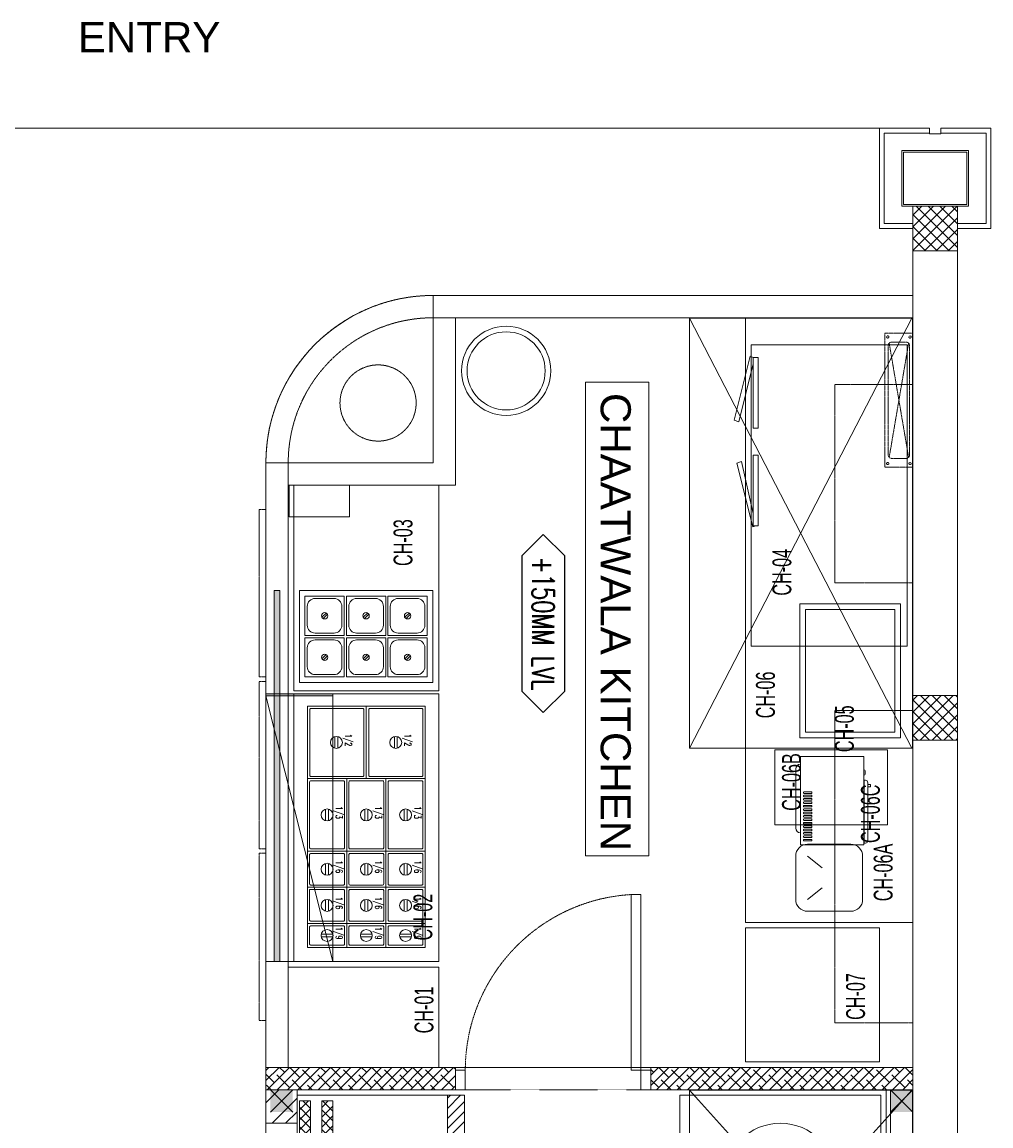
# Model space of a CAD drawing. Header units: millimetres. Extents: x -4747 to 55193, y -3459 to 48388.
# Tile 26 of 35: x 13357 to 17700, y 9358 to 14305. Entities that reach past the tile are written whole.
import ezdxf
from ezdxf.enums import TextEntityAlignment as Align

# ---------------------------------------------------------------- set-up
doc = ezdxf.new("R2010")
doc.units = ezdxf.units.MM
doc.header["$MEASUREMENT"] = 0
for name, pattern in [('FP XREF (2)$0$$0$HIDDEN', [0.375, 0.25, -0.125]), ('FP XREF (2)$0$( Hidden )', [0.375, 0.25, -0.125]), ('FP XREF (2)$0$DASHED2', [0.375, 0.25, -0.125]), ('FP XREF (2)$0$HIDDEN', [0.375, 0.25, -0.125]), ('FP XREF (2)$0$HIDDEN2', [0.1875, 0.125, -0.0625])]:
    doc.linetypes.add(name, pattern=pattern)
doc.layers.get('0').update_dxf_attribs({"lineweight": 5})
for name, color, linetype, lineweight, true_color in [('FP XREF (2)$0$a- flr dim 02', 9, 'Continuous', 30, 0x808080), ('FP XREF (2)$0$A-100MM (2)', 9, 'Continuous', 5, 0x808080), ('FP XREF (2)$0$A-120MM PANEL', 9, 'Continuous', 0, 0x808080), ('FP XREF (2)$0$A-BULKHEAD', 9, 'Continuous', 5, 0x808080), ('FP XREF (2)$0$A-clmn', 9, 'Continuous', 0, 0x808080), ('FP XREF (2)$0$A-CLMN P', 9, 'Continuous', 30, 0x808080), ('FP XREF (2)$0$A-GA DIM', 9, 'Continuous', 5, 0x808080), ('FP XREF (2)$0$A-JOINERY', 9, 'Continuous', 30, 0x808080), ('FP XREF (2)$0$door', 9, 'Continuous', 9, 0x808080), ('FP XREF (2)$0$EQ', 9, 'Continuous', 25, 0x808080), ('FP XREF (2)$0$EQUIP.', 9, 'Continuous', 0, 0x808080), ('FP XREF (2)$0$Equipment-N', 9, 'Continuous', 0, 0x808080), ('FP XREF (2)$0$FLR LINE', 9, 'Continuous', 0, 0x808080), ('FP XREF (2)$0$HATCH', 9, 'Continuous', 0, 0x808080), ('FP XREF (2)$0$ND_26_HATCH', 9, 'Continuous', 13, 0x808080), ('M-MEP-ELCT-TRUNKING', 7, 'Continuous', 20, 0x960000)]:
    doc.layers.add(name, color=color, linetype=linetype, lineweight=lineweight, true_color=true_color)
for name, color, linetype, true_color in [('FP XREF (2)$0$A-140MM', 9, 'Continuous', 0x808080), ('FP XREF (2)$0$A-COLOUMN', 9, 'Continuous', 0x808080), ('FP XREF (2)$0$A-COUNTER', 9, 'Continuous', 0x808080), ('FP XREF (2)$0$A-Digital Display', 9, 'Continuous', 0x808080), ('FP XREF (2)$0$A-EQUIP', 9, 'Continuous', 0x808080), ('FP XREF (2)$0$Equipment', 9, 'Continuous', 0x808080), ('FP XREF (2)$0$Equipment Name', 9, 'Continuous', 0x808080), ('FP XREF (2)$0$Exhaut Hoods', 9, 'Continuous', 0x808080), ('FP XREF (2)$0$T-TagsWndw', 9, 'Continuous', 0x808080), ('FP XREF (2)$0$Z-AT_Text', 9, 'Continuous', 0x808080)]:
    doc.layers.add(name, color=color, linetype=linetype, true_color=true_color)
doc.styles.add('FP XREF (2)$0$MtXpl_Arial_Narrow', font='arialn.ttf')
doc.styles.add('FP XREF (2)$0$RS', font='arialn.ttf', dxfattribs={"width": 0.7})
doc.styles.add('FP XREF (2)$0$SSP_Note', font='romans.shx', dxfattribs={"width": 0.8})
doc.styles.add('FP XREF (2)$0$SSP_Title', font='arial.ttf')

# ---------------------------------------------------------------- blocks, each defined once
blk = doc.blocks.new('FP XREF (2)$0$SSP_Tag_Wndw')
at = {"layer": 'FP XREF (2)$0$T-TagsWndw'}
for p, q in [((-5.5, 1.75), (-7.25, 0)), ((5.5, 1.75), (-5.5, 1.75)), ((7.25, 0), (5.5, 1.75)), ((-7.25, 0), (-5.5, -1.75)), ((5.5, -1.75), (7.25, 0)), ((-5.5, -1.75), (5.5, -1.75))]:
    blk.add_line(p, q, dxfattribs=at)
at = {"layer": 'FP XREF (2)$0$T-TagsWndw', "style": 'FP XREF (2)$0$SSP_Note', "width": 0.8}
blk.add_attdef('WndwNo', text='', height=1.8, dxfattribs=at).set_placement((0, 0), align=Align.MIDDLE_CENTER)
blk = doc.blocks.new('FP XREF (2)$0$A$C4b7a3b6c')
at = {"layer": 'FP XREF (2)$0$Equipment', "color": 0, "lineweight": -2}
for p, q in [((81.2, 100.5), (100.5, 81.2)), ((75.5, 94.8), (94.8, 75.5))]:
    blk.add_line(p, q, dxfattribs=at)
blk.add_lwpolyline([(0, 0), (176, 0), (176, 176), (0, 176)], close=True, dxfattribs=at)
blk.add_lwpolyline([(45.6, 10.4), (130.4, 10.4, 0.414214), (165.6, 45.6), (165.6, 130.4, 0.414214), (130.4, 165.6), (45.6, 165.6, 0.414214), (10.4, 130.4), (10.4, 45.6, 0.414214)], format="xyb", close=True, dxfattribs=at)
blk.add_circle((88, 88), 14.2, dxfattribs=at)
blk = doc.blocks.new('FP XREF (2)')
at = {"lineweight": 0, "true_color": 0x808080}
h = blk.add_hatch(color=8, dxfattribs=at)
h.dxf.hatch_style = 1
h.paths.add_polyline_path([(14470, 9520), (14570, 9520), (14570, 9420), (14470, 9420)])
h.paths.add_polyline_path([(17250, 9520), (17350, 9520), (17350, 9420), (17250, 9420)])
h.paths.add_polyline_path([(14470, 7708), (14570, 7708), (14570, 7608), (14470, 7608)])
h.paths.add_polyline_path([(14470, 5890), (14570, 5890), (14570, 5790), (14470, 5790)])
h.paths.add_polyline_path([(14470, 4080), (14570, 4080), (14570, 3980), (14470, 3980)])
h.paths.add_polyline_path([(15202, 2270), (15302, 2270), (15302, 2170), (15202, 2170)])
h.paths.add_polyline_path([(17250, 2270), (17350, 2270), (17350, 2170), (17250, 2170)])
h.paths.add_polyline_path([(17250, 4080), (17350, 4080), (17350, 3980), (17250, 3980)])
h.paths.add_polyline_path([(17250, 5890), (17350, 5890), (17350, 5790), (17250, 5790)])
h.paths.add_polyline_path([(17250, 7708), (17350, 7708), (17350, 7608), (17250, 7608)])
at = {"layer": 'FP XREF (2)$0$A-EQUIP', "lineweight": 0, "true_color": 0x808080}
h = blk.add_hatch(color=8, dxfattribs=at)
h.dxf.hatch_style = 1
h.paths.add_polyline_path([(14450, 11285.2), (14450, 11295.2), (14750, 11295.2), (14750, 11285.2)])
at = {"layer": 'FP XREF (2)$0$HATCH', "lineweight": 0, "true_color": 0x808080}
h = blk.add_hatch(color=8, dxfattribs=at)
h.dxf.hatch_style = 1
h.paths.add_polyline_path([(14512.5, 10094.8), (14512.5, 11757.2), (14487.5, 11757.2), (14487.5, 10094.8)])
at = {"layer": 'FP XREF (2)$0$a- flr dim 02', "color": 8, "lineweight": 0, "true_color": 0x808080}
for p, q in [((17350, 9620), (16175.1, 9620)), ((16175.1, 9620), (16175.1, 9520)), ((16175.1, 9520), (17350, 9520))]:
    blk.add_line(p, q, dxfattribs=at)
at = {"layer": 'FP XREF (2)$0$A-100MM (2)', "color": 8, "linetype": 'Continuous', "lineweight": 0, "true_color": 0x808080, "transparency": 33554687}
for p, q in [((14450, 9606.9), (14463.1, 9620)), ((14450, 9561), (14509, 9620)), ((14455, 9520), (14555, 9620)), ((14501, 9520), (14601, 9620)), ((14533.2, 9598.2), (14511.4, 9620)), ((14546.9, 9520), (14646.9, 9620)), ((14602.2, 9575.2), (14557.4, 9620)), ((14592.9, 9520), (14692.9, 9620)), ((14671.1, 9552.3), (14613.6, 9609.7)), ((14638.8, 9520), (14738.8, 9620)), ((14684.8, 9520), (14784.8, 9620)), ((14717.1, 9598.2), (14695.3, 9620)), ((14730.8, 9520), (14830.8, 9620)), ((14786, 9575.2), (14741.2, 9620)), ((14776.7, 9520), (14876.7, 9620)), ((14854.9, 9552.3), (14797.5, 9609.7)), ((14822.7, 9520), (14922.7, 9620)), ((14868.7, 9520), (14968.7, 9620)), ((14900.9, 9598.2), (14879.1, 9620)), ((14914.6, 9520), (15014.6, 9620)), ((14969.9, 9575.2), (14925.1, 9620)), ((14960.6, 9520), (15060.6, 9620)), ((15038.8, 9552.3), (14981.3, 9609.7)), ((15006.5, 9520), (15106.5, 9620)), ((15052.5, 9520), (15152.5, 9620)), ((15084.8, 9598.2), (15063, 9620)), ((15098.5, 9520), (15198.5, 9620)), ((15153.7, 9575.2), (15108.9, 9620)), ((15144.4, 9520), (15244.4, 9620)), ((15222.6, 9552.3), (15165.2, 9609.7)), ((15190.4, 9520), (15290.4, 9620)), ((15268.6, 9598.2), (15246.8, 9620)), ((15300, 9612.8), (15292.8, 9620)), ((16175.1, 9585.4), (16209.6, 9620)), ((16175.1, 9539.5), (16255.6, 9620)), ((16187.8, 9598.2), (16175.1, 9611)), ((16201.5, 9520), (16301.5, 9620)), ((16256.8, 9575.2), (16212, 9620)), ((16247.5, 9520), (16347.5, 9620)), ((16325.7, 9552.3), (16268.3, 9609.7)), ((16293.5, 9520), (16393.5, 9620)), ((16339.4, 9520), (16439.4, 9620)), ((16371.7, 9598.2), (16349.9, 9620)), ((16385.4, 9520), (16485.4, 9620)), ((16440.6, 9575.2), (16395.9, 9620)), ((16431.4, 9520), (16531.4, 9620)), ((16509.6, 9552.3), (16452.1, 9609.7)), ((16477.3, 9520), (16577.3, 9620)), ((16523.3, 9520), (16623.3, 9620)), ((16555.5, 9598.2), (16533.8, 9620)), ((16569.2, 9520), (16669.2, 9620)), ((16624.5, 9575.2), (16579.7, 9620)), ((16615.2, 9520), (16715.2, 9620)), ((16693.4, 9552.3), (16636, 9609.7)), ((16661.2, 9520), (16761.2, 9620)), ((16707.1, 9520), (16807.1, 9620)), ((16739.4, 9598.2), (16717.6, 9620)), ((16753.1, 9520), (16853.1, 9620)), ((16808.3, 9575.2), (16763.6, 9620)), ((16799.1, 9520), (16899.1, 9620)), ((16877.3, 9552.3), (16819.8, 9609.7)), ((16845, 9520), (16945, 9620)), ((16891, 9520), (16991, 9620)), ((16923.2, 9598.2), (16901.5, 9620)), ((16936.9, 9520), (17036.9, 9620)), ((16992.2, 9575.2), (16947.4, 9620)), ((16982.9, 9520), (17082.9, 9620)), ((17061.1, 9552.3), (17003.7, 9609.7)), ((17028.9, 9520), (17128.9, 9620)), ((17074.8, 9520), (17174.8, 9620)), ((17107.1, 9598.2), (17085.3, 9620)), ((17120.8, 9520), (17220.8, 9620)), ((17176, 9575.2), (17131.3, 9620)), ((17166.7, 9520), (17266.7, 9620)), ((17245, 9552.3), (17187.5, 9609.7)), ((17212.7, 9520), (17312.7, 9620)), ((17258.7, 9520), (17350, 9611.3)), ((17290.9, 9598.2), (17269.2, 9620)), ((17350, 9585.1), (17315.1, 9620)), ((14487.3, 9552.3), (14450, 9589.5)), ((14556.2, 9529.3), (14498.7, 9586.7)), ((14611.4, 9520), (14567.7, 9563.8)), ((14740, 9529.3), (14682.6, 9586.7)), ((14795.3, 9520), (14751.5, 9563.8)), ((14923.9, 9529.3), (14866.4, 9586.7)), ((14979.1, 9520), (14935.4, 9563.8)), ((15107.7, 9529.3), (15050.3, 9586.7)), ((15163, 9520), (15119.2, 9563.8)), ((15291.6, 9529.3), (15234.1, 9586.7)), ((15236.3, 9520), (15300, 9583.7)), ((16210.8, 9529.3), (16175.1, 9565)), ((16266.1, 9520), (16222.3, 9563.8)), ((16394.7, 9529.3), (16337.2, 9586.7)), ((16449.9, 9520), (16406.2, 9563.8)), ((16578.5, 9529.3), (16521.1, 9586.7)), ((16633.8, 9520), (16590, 9563.8)), ((16762.4, 9529.3), (16704.9, 9586.7)), ((16817.6, 9520), (16773.9, 9563.8)), ((16946.2, 9529.3), (16888.8, 9586.7)), ((17001.5, 9520), (16957.7, 9563.8)), ((17130.1, 9529.3), (17072.6, 9586.7)), ((17185.3, 9520), (17141.6, 9563.8)), ((17313.9, 9529.3), (17256.5, 9586.7)), ((17304.6, 9520), (17350, 9565.4)), ((17350, 9539.2), (17325.4, 9563.8)), ((14473.6, 9520), (14452.8, 9540.8)), ((14657.4, 9520), (14636.6, 9540.8)), ((14841.2, 9520), (14820.5, 9540.8)), ((15025.1, 9520), (15004.3, 9540.8)), ((15208.9, 9520), (15188.2, 9540.8)), ((15282.3, 9520), (15300, 9537.7)), ((16312, 9520), (16291.3, 9540.8)), ((16495.9, 9520), (16475.1, 9540.8)), ((16679.7, 9520), (16659, 9540.8)), ((16863.6, 9520), (16842.8, 9540.8)), ((17047.4, 9520), (17026.7, 9540.8)), ((17231.3, 9520), (17210.5, 9540.8))]:
    blk.add_line(p, q, dxfattribs=at)
at = {"layer": 'FP XREF (2)$0$A-120MM PANEL', "color": 8, "lineweight": 0, "true_color": 0x808080}
for p, q in [((17230, 9520), (17230, 3520)), ((17250, 9520), (17250, 2170))]:
    blk.add_line(p, q, dxfattribs=at)
at = {"layer": 'FP XREF (2)$0$A-140MM', "color": 8, "linetype": 'Continuous', "lineweight": 0, "true_color": 0x808080}
for p, q in [((14450, 9462), (14508, 9520)), ((14478.2, 9370), (14590, 9481.8)), ((14538.3, 9370), (14590, 9421.7))]:
    blk.add_line(p, q, dxfattribs=at)
at = {"layer": 'FP XREF (2)$0$A-BULKHEAD', "color": 8, "linetype": 'FP XREF (2)$0$$0$HIDDEN', "lineweight": 0, "ltscale": 3, "true_color": 0x808080}
for p, q in [((15200, 13080), (17350, 13080)), ((15200, 12980), (17350, 12980)), ((14450, 9620), (14450, 12330)), ((14550, 9620), (14550, 12330))]:
    blk.add_line(p, q, dxfattribs=at)
blk.add_circle((14952.7, 12598), 170.7, dxfattribs=at)
for radius in [750, 650]:
    blk.add_arc((15200, 12330), radius, 90, 180, dxfattribs=at)
at = {"layer": 'FP XREF (2)$0$A-clmn', "color": 8, "lineweight": 0, "true_color": 0x808080}
for p, q in [((350, 13830), (17200, 13830)), ((17350, 13480), (17350, 2170)), ((17550, 13480), (17350, 13480)), ((17350, 13480), (17350, 13280)), ((17550, 13480), (17550, 0)), ((17550, 13280), (17550, 13480)), ((17350, 13280), (17550, 13280)), ((17550, 11287.2), (17350, 11287.2)), ((17350, 11287.2), (17350, 11087.2)), ((17550, 11087.2), (17550, 11287.2)), ((17350, 11087.2), (17550, 11087.2)), ((15300, 9620), (14450, 9620)), ((14450, 3520), (14450, 9620)), ((14590, 9618), (14590, 9620)), ((15299.9, 9620), (15299.9, 9520)), ((17350, 9620), (16213.8, 9620)), ((15300, 9520), (14450, 9520)), ((14590, 3520), (14590, 9520)), ((17350, 9520), (16213.8, 9520)), ((14450, 9370), (14590, 9370))]:
    blk.add_line(p, q, dxfattribs=at)
at = {"layer": 'FP XREF (2)$0$A-CLMN P', "color": 8, "lineweight": 0, "true_color": 0x808080}
for p, q in [((17200, 13380), (17200, 13830)), ((17200, 13830), (17425, 13830)), ((17222, 13402), (17222, 13808)), ((17222, 13808), (17423, 13808)), ((17425, 13830), (17425, 13805)), ((17425, 13805), (17475, 13805)), ((17475, 13805), (17475, 13830)), ((17475, 13830), (17700, 13830)), ((17678, 13808), (17477, 13808)), ((17678, 13402), (17678, 13808)), ((17700, 13830), (17700, 13380)), ((17300, 13730), (17600, 13730)), ((17300, 13480), (17300, 13730)), ((17308, 13722), (17592, 13722)), ((17308, 13488), (17308, 13722)), ((17592, 13722), (17592, 13488)), ((17600, 13730), (17600, 13480)), ((17600, 13480), (17300, 13480)), ((17592, 13488), (17308, 13488)), ((17350, 13380), (17200, 13380)), ((17350, 13402), (17222, 13402)), ((17550, 13402), (17678, 13402)), ((17700, 13380), (17550, 13380))]:
    blk.add_line(p, q, dxfattribs=at)
at = {"layer": 'FP XREF (2)$0$A-COLOUMN', "color": 8, "lineweight": 0, "true_color": 0x808080}
for p, q in [((14570, 9520), (14470, 9420)), ((14470, 9520), (14570, 9420)), ((17350, 9520), (17250, 9420)), ((17250, 9520), (17350, 9420))]:
    blk.add_line(p, q, dxfattribs=at)
at = {"layer": 'FP XREF (2)$0$A-COUNTER', "color": 8, "lineweight": 0, "true_color": 0x808080}
for p, q in [((17350, 13080), (15200, 13080)), ((15200, 13080), (15200, 12330)), ((17350, 12980), (15300, 12980)), ((15300, 12980), (15300, 12230)), ((14450, 9620), (14450, 12330)), ((15200, 12330), (14450, 12330)), ((14550, 9620), (14550, 12230)), ((15300, 12230), (14550, 12230))]:
    blk.add_line(p, q, dxfattribs=at)
blk.add_arc((15200, 12330), 750, 90, 180, dxfattribs=at)
at = {"layer": 'FP XREF (2)$0$A-Digital Display', "color": 8, "linetype": 'FP XREF (2)$0$HIDDEN', "lineweight": 0, "ltscale": 3, "true_color": 0x808080}
for p, q in [((14420, 11370), (14420, 12120)), ((14420, 12120), (14450, 12120)), ((14450, 12120), (14450, 11370)), ((14450, 11370), (14420, 11370)), ((14420, 10600), (14420, 11350)), ((14420, 11350), (14450, 11350)), ((14450, 11350), (14450, 10600)), ((14450, 10600), (14420, 10600)), ((14420, 9830), (14420, 10580)), ((14420, 10580), (14450, 10580)), ((14450, 10580), (14450, 9830)), ((14450, 9830), (14420, 9830))]:
    blk.add_line(p, q, dxfattribs=at)
at = {"layer": 'FP XREF (2)$0$A-EQUIP', "color": 8, "lineweight": 0, "true_color": 0x808080}
for p, q in [((17350, 12980), (16600, 12980)), ((16600, 12980), (16600, 10270)), ((17350, 10270), (17350, 12980)), ((16625, 11508.1), (16625, 12858.1)), ((16625, 12858.1), (17325, 12858.1)), ((17325, 12858.1), (17325, 11508.1)), ((16549.7, 12521.8, 45.6), (16620.8, 12807.5, 45.6)), ((16634.1, 12773.8, 45.6), (16570.6, 12514.1, 45.6)), ((16620.8, 12807.5, 45.6), (16634.1, 12802.6, 45.6)), ((16634.1, 12485.4), (16634.1, 12802.6)), ((16634.1, 12802.6), (16656.3, 12802.6)), ((16656.3, 12802.6), (16656.3, 12485.4)), ((16570.6, 12514.1, 45.6), (16549.7, 12521.8, 45.6)), ((16656.3, 12485.4), (16634.1, 12485.4)), ((16582.4, 12336.1, 45.6), (16561.5, 12328.4, 45.6)), ((16561.5, 12328.4, 45.6), (16632.6, 12042.7, 45.6)), ((16634.1, 12103.3, 45.6), (16582.4, 12336.1, 45.6)), ((16656.3, 12364.8), (16634.1, 12364.8)), ((16634.1, 12364.8), (16634.1, 12047.6)), ((16656.3, 12047.6), (16656.3, 12364.8)), ((14554.6, 12230), (14825, 12230)), ((14554.6, 12087.3), (14554.6, 12230)), ((15225, 12230), (14575, 12230)), ((14575, 12230), (14575, 11308.2)), ((14825, 12230), (14825, 12087.3)), ((15225, 11308.2), (15225, 12230)), ((14825, 12087.3), (14554.6, 12087.3)), ((16632.6, 12042.7, 45.6), (16645.9, 12047.6, 45.6)), ((16634.1, 12047.6), (16656.3, 12047.6)), ((15198, 11757.2), (14600, 11757.2)), ((14600, 11757.2), (14600, 11345.2)), ((15198, 11345.2), (15198, 11757.2)), ((16844, 11097.7), (16844, 11697.7)), ((16844, 11697.7), (17294, 11697.7)), ((17294, 11697.7), (17294, 11097.7)), ((16869, 11122.7), (16869, 11672.7)), ((16869, 11672.7), (17269, 11672.7)), ((17269, 11672.7), (17269, 11122.7)), ((17325, 11508.1), (16625, 11508.1)), ((14600, 11345.2), (15198, 11345.2)), ((14450, 11285.2), (14449.9, 10094.8)), ((14450, 11285.2), (14450, 11295.2)), ((14450, 11295.2), (14750, 11295.2)), ((14749.9, 10094.8, -5.2), (14450, 11285.2, -49.7)), ((14750, 11285.2), (14450, 11285.2)), ((14750, 11285.2), (14450, 11285.2)), ((14575, 11308.2), (15225, 11308.2)), ((14749.9, 10094.8), (14750, 11285.2)), ((14750, 11295.2), (14750, 11285.2)), ((17294, 11097.7), (16844, 11097.7)), ((17269, 11122.7), (16869, 11122.7)), ((16731.7, 11043.6), (16731.7, 10706.6)), ((17235.7, 11043.6), (16731.7, 11043.6)), ((17235.7, 10706.6), (17235.7, 11043.6)), ((16731.7, 10706.6), (17235.7, 10706.6)), ((16877.9, 10620), (17072.1, 10620)), ((16825, 10372.9), (16825, 10567.1)), ((16877.9, 10567.1), (16944, 10514.9)), ((16877.9, 10567.1), (16944, 10514.9)), ((17125, 10567.1), (17125, 10372.9)), ((16877.9, 10372.9), (16944, 10425.1)), ((17072.1, 10320), (16877.9, 10320)), ((16600, 10270), (17350, 10270)), ((17200, 10245), (16600, 10245)), ((16600, 10245), (16600, 9645)), ((17200, 9645), (17200, 10245)), ((14449.9, 10094.8), (14749.9, 10094.8)), ((15225, 10069.8), (14550, 10069.8)), ((14550, 10069.8), (14550, 9620)), ((15225, 9620), (15225, 10069.8)), ((14550, 9620), (15225, 9620)), ((16600, 9645), (17200, 9645)), ((14590, 9495), (14590, 7695)), ((15263.7, 9495), (14590, 9495)), ((14590, 9495), (14590, 7695)), ((15263.7, 9495), (14590, 9495)), ((14590, 9495), (14590, 7695)), ((15263.7, 9495), (14590, 9495)), ((14590, 9495), (14590, 7695)), ((15263.7, 9495), (14590, 9495)), ((15263.7, 7695), (15263.7, 9495)), ((15263.7, 7695), (15263.7, 9495)), ((15263.7, 7695), (15263.7, 9495)), ((15263.7, 7695), (15263.7, 9495)), ((17206.1, 9495), (16306.1, 9495)), ((16306.1, 9495), (16306.1, 8745)), ((17206.1, 8745), (17206.1, 9495))]:
    blk.add_line(p, q, dxfattribs=at)
for centre, radius in [((15526.9, 12742.1), 200), ((15526.9, 12742.1), 175), ((16756.1, 9120), 250)]:
    blk.add_circle(centre, radius, dxfattribs=at)
for centre, start, end in [((16877.9, 10567.1), 90, 180), ((17072.1, 10567.1), 0, 90), ((16877.9, 10372.9), 180, 270), ((17072.1, 10372.9), 270, 0)]:
    blk.add_arc(centre, 52.9, start, end, dxfattribs=at)
at = {"layer": 'FP XREF (2)$0$A-GA DIM', "color": 8, "lineweight": 0, "true_color": 0x808080}
blk.add_line((15300, 9620), (16175.1, 9620), dxfattribs=at)
at = {"layer": 'FP XREF (2)$0$A-JOINERY', "color": 8, "linetype": 'FP XREF (2)$0$( Hidden )', "lineweight": 0, "ltscale": 3, "true_color": 0x808080}
for p, q in [((17000, 12681.2), (17350, 12681.2)), ((17000, 11792), (17000, 12681.2)), ((17350, 12681.2), (17350, 11792)), ((17350, 11792), (17000, 11792)), ((17000, 11220), (17350, 11220)), ((17000, 9820), (17000, 11220)), ((17350, 11220), (17350, 9820)), ((17350, 9820), (17000, 9820))]:
    blk.add_line(p, q, dxfattribs=at)
at = {"layer": 'FP XREF (2)$0$A-JOINERY', "color": 8, "lineweight": 0, "true_color": 0x808080}
for p, q in [((14487.5, 10094.8), (14487.5, 11757.2)), ((14487.5, 11757.2), (14512.5, 11757.2)), ((14512.5, 11757.2), (14512.5, 10094.8)), ((14512.5, 10094.8), (14487.5, 10094.8))]:
    blk.add_line(p, q, dxfattribs=at)
at = {"layer": 'FP XREF (2)$0$door', "color": 8, "lineweight": 0, "true_color": 0x808080}
for p, q in [((16131.3, 10394.7), (16087.6, 10394.7)), ((16087.6, 10394.7), (16087.6, 9607.5)), ((16131.3, 9607.5), (16131.3, 10394.7)), ((15300, 9607.5), (15343.8, 9607.5)), ((15300, 9520), (15300, 9607.5)), ((15343.8, 9607.5), (15343.8, 9520)), ((16087.6, 9607.5), (16131.3, 9607.5)), ((16131.3, 9607.5), (16175.1, 9607.5)), ((16131.3, 9520), (16131.3, 9607.5)), ((16175.1, 9607.5), (16175.1, 9520)), ((15343.8, 9520), (15300, 9520)), ((16175.1, 9520), (16131.3, 9520))]:
    blk.add_line(p, q, dxfattribs=at)
at = {"layer": 'FP XREF (2)$0$EQ', "color": 8, "linetype": 'FP XREF (2)$0$HIDDEN2', "lineweight": 0, "ltscale": 7, "true_color": 0x808080}
blk.add_arc((16132.9, 9606.9), 789.2, 93.2946, 179.9538, dxfattribs=at)
at = {"layer": 'FP XREF (2)$0$Equipment', "color": 8, "linetype": 'FP XREF (2)$0$DASHED2', "lineweight": 0, "ltscale": 0.3, "true_color": 0x808080}
for p, q in [((17243.9, 12866.5), (17331.1, 12354.3)), ((17331.1, 12866.5), (17243.9, 12354.3))]:
    blk.add_line(p, q, dxfattribs=at)
at = {"layer": 'FP XREF (2)$0$Equipment', "color": 8, "lineweight": 0, "true_color": 0x808080}
for p, q in [((16825.6, 10958.5), (16825.6, 10692.3)), ((17130.4, 10953.1), (17132.5, 10953.1)), ((17136.1, 10949.6), (17136.1, 10934)), ((17130.4, 10930.5), (17132.5, 10930.5)), ((17130.4, 10888), (17131.1, 10888)), ((17131.1, 10907), (17131.1, 10625.6)), ((17131.1, 10907), (17137.5, 10907)), ((17148.2, 10636.3), (17148.2, 10896.3)), ((17148.2, 10888.7), (17148.9, 10888.7)), ((17148.9, 10888.7), (17159.6, 10888.7)), ((17159.6, 10877.9), (17159.6, 10888.7)), ((16862, 10855.6), (16895.2, 10855.6)), ((16895.2, 10848.3), (16862, 10848.3)), ((16862, 10840.4), (16895.2, 10840.4)), ((17148.2, 10877.9), (17148.9, 10877.9)), ((17159.6, 10877.9), (17148.9, 10877.9)), ((16895.2, 10833), (16862, 10833)), ((16862, 10825.1), (16895.2, 10825.1)), ((16895.2, 10817.8), (16862, 10817.8)), ((16862, 10809.9), (16895.2, 10809.9)), ((16895.2, 10802.6), (16862, 10802.6)), ((16862, 10794.6), (16895.2, 10794.6)), ((16895.2, 10787.3), (16862, 10787.3)), ((16862, 10779.4), (16895.2, 10779.4)), ((16895.2, 10772.1), (16862, 10772.1)), ((16862, 10764.2), (16895.2, 10764.2)), ((16895.2, 10756.8), (16862, 10756.8)), ((16862, 10748.9), (16895.2, 10748.9)), ((16895.2, 10741.6), (16862, 10741.6)), ((16862, 10733.7), (16895.2, 10733.7)), ((16895.2, 10726.4), (16862, 10726.4)), ((16862, 10718.4), (16895.2, 10718.4)), ((16895.2, 10711.1), (16862, 10711.1)), ((16862, 10703.2), (16895.2, 10703.2)), ((16895.2, 10695.9), (16862, 10695.9)), ((16862, 10688), (16895.2, 10688)), ((16895.2, 10680.6), (16862, 10680.6)), ((16862, 10672.7), (16895.2, 10672.7)), ((16895.2, 10665.4), (16862, 10665.4)), ((16862, 10657.5), (16895.2, 10657.5)), ((16895.2, 10650.2), (16862, 10650.2)), ((16862, 10642.2), (16895.2, 10642.2)), ((17130.4, 10644.6), (17131.1, 10644.6)), ((16895.2, 10634.9), (16862, 10634.9)), ((17130.4, 10624.3), (17130.4, 10617.2)), ((17131.1, 10625.6), (17137.5, 10625.6))]:
    blk.add_line(p, q, dxfattribs=at)
at = {"layer": 'FP XREF (2)$0$Equipment', "color": 8, "linetype": 'FP XREF (2)$0$DASHED2', "lineweight": 0, "ltscale": 0.3, "true_color": 0x808080}
blk.add_lwpolyline([(17350, 12310.4), (17350, 12910.4), (17225, 12910.4), (17225, 12310.4)], close=True, dxfattribs=at)
blk.add_lwpolyline([(17335.5, 12364.9), (17335.5, 12855.8, 0.414214), (17320.5, 12870.8), (17254.5, 12870.8, 0.414214), (17239.5, 12855.8), (17239.5, 12364.9, 0.414214), (17254.5, 12349.9), (17320.5, 12349.9, 0.414214)], format="xyb", close=True, dxfattribs=at)
at = {"layer": 'FP XREF (2)$0$Equipment', "color": 8, "lineweight": 0, "true_color": 0x808080}
for points in [[(15198, 11345.2), (15198, 11757.2), (14600, 11757.2), (14600, 11345.2)], [(14575, 11295.2), (14575, 10094.8), (15225, 10094.8), (15225, 11295.2)], [(14636, 11239.3), (14636, 10914.3), (14900, 10914.3), (14900, 11239.3)], [(14900, 11239.3), (14900, 10914.3), (15164, 10914.3), (15164, 11239.3)], [(14636, 10589.3), (14812, 10589.3), (14812, 10914.3), (14636, 10914.3)], [(14812, 10589.3), (14988, 10589.3), (14988, 10914.3), (14812, 10914.3)], [(14988, 10589.3), (15164, 10589.3), (15164, 10914.3), (14988, 10914.3)], [(14812, 10589.3), (14636, 10589.3), (14636, 10427.3), (14812, 10427.3)], [(14988, 10589.3), (14812, 10589.3), (14812, 10427.3), (14988, 10427.3)], [(15164, 10589.3), (14988, 10589.3), (14988, 10427.3), (15164, 10427.3)], [(14812, 10427.3), (14636, 10427.3), (14636, 10265.3), (14812, 10265.3)], [(14988, 10427.3), (14812, 10427.3), (14812, 10265.3), (14988, 10265.3)], [(15164, 10427.3), (14988, 10427.3), (14988, 10265.3), (15164, 10265.3)], [(14636, 10265.3), (14636, 10157.3), (14812, 10157.3), (14812, 10265.3)], [(14812, 10265.3), (14812, 10157.3), (14988, 10157.3), (14988, 10265.3)], [(14988, 10265.3), (14988, 10157.3), (15164, 10157.3), (15164, 10265.3)]]:
    blk.add_lwpolyline(points, close=True, dxfattribs=at)
for points in [[(14647, 11224.3), (14647, 10929.3, 0.414214), (14652, 10924.3), (14884, 10924.3, 0.414214), (14889, 10929.3), (14889, 11224.3, 0.414214), (14884, 11229.3), (14652, 11229.3, 0.414214)], [(14911, 11224.3), (14911, 10929.3, 0.414214), (14916, 10924.3), (15148, 10924.3, 0.414214), (15153, 10929.3), (15153, 11224.3, 0.414214), (15148, 11229.3), (14916, 11229.3, 0.414214)], [(14651, 10599.3), (14797, 10599.3, 0.414214), (14802, 10604.3), (14802, 10899.3, 0.414214), (14797, 10904.3), (14651, 10904.3, 0.414214), (14646, 10899.3), (14646, 10604.3, 0.414214)], [(14827, 10599.3), (14973, 10599.3, 0.414214), (14978, 10604.3), (14978, 10899.3, 0.414214), (14973, 10904.3), (14827, 10904.3, 0.414214), (14822, 10899.3), (14822, 10604.3, 0.414214)], [(15003, 10599.3), (15149, 10599.3, 0.414214), (15154, 10604.3), (15154, 10899.3, 0.414214), (15149, 10904.3), (15003, 10904.3, 0.414214), (14998, 10899.3), (14998, 10604.3, 0.414214)], [(14797, 10579.3), (14651, 10579.3, 0.414214), (14646, 10574.3), (14646, 10442.3, 0.414214), (14651, 10437.3), (14797, 10437.3, 0.414214), (14802, 10442.3), (14802, 10574.3, 0.414214)], [(14973, 10579.3), (14827, 10579.3, 0.414214), (14822, 10574.3), (14822, 10442.3, 0.414214), (14827, 10437.3), (14973, 10437.3, 0.414214), (14978, 10442.3), (14978, 10574.3, 0.414214)], [(15149, 10579.3), (15003, 10579.3, 0.414214), (14998, 10574.3), (14998, 10442.3, 0.414214), (15003, 10437.3), (15149, 10437.3, 0.414214), (15154, 10442.3), (15154, 10574.3, 0.414214)], [(14797, 10417.3), (14646, 10417.3), (14646, 10280.3, 0.414214), (14651, 10275.3), (14797, 10275.3, 0.414214), (14802, 10280.3), (14802, 10412.3, 0.414214)], [(14973, 10417.3), (14827, 10417.3, 0.414214), (14822, 10412.3), (14822, 10280.3, 0.414214), (14827, 10275.3), (14973, 10275.3, 0.414214), (14978, 10280.3), (14978, 10412.3, 0.414214)], [(15149, 10417.3), (15003, 10417.3, 0.414214), (14998, 10412.3), (14998, 10280.3, 0.414214), (15003, 10275.3), (15149, 10275.3, 0.414214), (15154, 10280.3), (15154, 10412.3, 0.414214)], [(14646, 10250.3), (14646, 10172.3, 0.414214), (14651, 10167.3), (14797, 10167.3, 0.414214), (14802, 10172.3), (14802, 10250.3, 0.414214), (14797, 10255.3), (14651, 10255.3, 0.414214)], [(14822, 10250.3), (14822, 10172.3, 0.414214), (14827, 10167.3), (14973, 10167.3, 0.414214), (14978, 10172.3), (14978, 10250.3, 0.414214), (14973, 10255.3), (14827, 10255.3, 0.414214)], [(14998, 10250.3), (14998, 10172.3, 0.414214), (15003, 10167.3), (15149, 10167.3, 0.414214), (15154, 10172.3), (15154, 10250.3, 0.414214), (15149, 10255.3), (15003, 10255.3, 0.414214)]]:
    blk.add_lwpolyline(points, format="xyb", close=True, dxfattribs=at)
for points in [[(14759.6, 11050.9), (14759.6, 11102.7)], [(14772.4, 11102.7), (14772.4, 11050.9)], [(15025.6, 11050.9), (15025.6, 11102.7)], [(15038.4, 11102.7), (15038.4, 11050.9)], [(17130.4, 10617.2), (17130.4, 11013.4), (16845.9, 11013.4), (16845.9, 10617.2), (17130.4, 10617.2)], [(14717.6, 10725.9), (14717.6, 10777.7)], [(14730.4, 10777.7), (14730.4, 10725.9)], [(14893.6, 10725.9), (14893.6, 10777.7)], [(14906.4, 10777.7), (14906.4, 10725.9)], [(15069.6, 10725.9), (15069.6, 10777.7)], [(15082.4, 10777.7), (15082.4, 10725.9)], [(14717.6, 10482.4), (14717.6, 10534.2)], [(14730.4, 10534.2), (14730.4, 10482.4)], [(14893.6, 10482.4), (14893.6, 10534.2)], [(14906.4, 10534.2), (14906.4, 10482.4)], [(15069.6, 10482.4), (15069.6, 10534.2)], [(15082.4, 10534.2), (15082.4, 10482.4)], [(14717.6, 10320.4), (14717.6, 10372.2)], [(14730.4, 10372.2), (14730.4, 10320.4)], [(14893.6, 10320.4), (14893.6, 10372.2)], [(14906.4, 10372.2), (14906.4, 10320.4)], [(15069.6, 10320.4), (15069.6, 10372.2)], [(15082.4, 10372.2), (15082.4, 10320.4)], [(14698.1, 10217.7), (14749.9, 10217.7)], [(14749.9, 10204.8), (14698.1, 10204.8)], [(14874.1, 10217.7), (14925.9, 10217.7)], [(14925.9, 10204.8), (14874.1, 10204.8)], [(15050.1, 10217.7), (15101.9, 10217.7)], [(15101.9, 10204.8), (15050.1, 10204.8)]]:
    blk.add_lwpolyline(points, dxfattribs=at)
for centre in [(14766, 11076.8), (15032, 11076.8), (14724, 10751.8), (14900, 10751.8), (15076, 10751.8), (14724, 10508.3), (14900, 10508.3), (15076, 10508.3), (14724, 10346.3), (14900, 10346.3), (15076, 10346.3), (14724, 10211.3), (14900, 10211.3), (15076, 10211.3)]:
    blk.add_circle(centre, 26.7, dxfattribs=at)
for centre, radius, start, end in [((16845.9, 10958.5), 20.3, 90, 180), ((17132.5, 10949.6), 3.56, 0, 90), ((17132.5, 10934), 3.56, 270, 0), ((17137.5, 10896.3), 10.7, 0, 90), ((16863.3, 10851.9), 3.87, 108.7415, 251.2585), ((16863.3, 10836.7), 3.87, 108.7415, 251.2585), ((16893.9, 10851.9), 3.89, 289.6898, 70.3102), ((16893.9, 10836.7), 3.89, 289.6898, 70.3102), ((16863.3, 10821.5), 3.87, 108.7415, 251.2585), ((16863.3, 10806.2), 3.87, 108.7415, 251.2585), ((16863.3, 10791), 3.87, 108.7415, 251.2585), ((16893.9, 10821.5), 3.89, 289.6898, 70.3102), ((16893.9, 10806.2), 3.89, 289.6898, 70.3102), ((16893.9, 10791), 3.89, 289.6898, 70.3102), ((16863.3, 10775.7), 3.87, 108.7415, 251.2585), ((16863.3, 10760.5), 3.87, 108.7415, 251.2585), ((16863.3, 10745.3), 3.87, 108.7415, 251.2585), ((16893.9, 10775.7), 3.89, 289.6898, 70.3102), ((16893.9, 10760.5), 3.89, 289.6898, 70.3102), ((16893.9, 10745.3), 3.89, 289.6898, 70.3102), ((16845.9, 10692.3), 20.3, 180, 270), ((16863.3, 10730), 3.87, 108.7415, 251.2585), ((16863.3, 10714.8), 3.87, 108.7415, 251.2585), ((16863.3, 10699.5), 3.87, 108.7415, 251.2585), ((16863.3, 10684.3), 3.87, 108.7415, 251.2585), ((16893.9, 10730), 3.89, 289.6898, 70.3102), ((16893.9, 10714.8), 3.89, 289.6898, 70.3102), ((16893.9, 10699.5), 3.89, 289.6898, 70.3102), ((16893.9, 10684.3), 3.89, 289.6898, 70.3102), ((16863.3, 10669.1), 3.87, 108.7415, 251.2585), ((16863.3, 10653.8), 3.87, 108.7415, 251.2585), ((16863.3, 10638.6), 3.87, 108.7415, 251.2585), ((16893.9, 10669.1), 3.89, 289.6898, 70.3102), ((16893.9, 10653.8), 3.89, 289.6898, 70.3102), ((16893.9, 10638.6), 3.89, 289.6898, 70.3102), ((17137.5, 10636.3), 10.7, 270, 0)]:
    blk.add_arc(centre, radius, start, end, dxfattribs=at)
at = {"layer": 'FP XREF (2)$0$Equipment Name', "color": 8, "linetype": 'FP XREF (2)$0$DASHED2', "lineweight": 0, "true_color": 0x808080}
for centre in [(17237.5, 12894), (17337.5, 12894), (17237.5, 12326.8), (17337.5, 12326.8)]:
    blk.add_circle(centre, 5.15, dxfattribs=at)
at = {"layer": 'FP XREF (2)$0$Equipment-N', "color": 8, "linetype": 'Continuous', "lineweight": 0, "true_color": 0x808080}
for p, q in [((15263.7, 9481.5), (15277.2, 9495)), ((15263.7, 9436.6), (15322.1, 9495)), ((15263.7, 9391.7), (15339.9, 9467.9)), ((15263.7, 9346.8), (15339.9, 9423)), ((15263.7, 9301.9), (15339.9, 9378.1))]:
    blk.add_line(p, q, dxfattribs=at)
at = {"layer": 'FP XREF (2)$0$Equipment-N', "color": 8, "lineweight": 0, "true_color": 0x808080}
for p, q in [((15263.7, 9495), (15339.9, 9495)), ((15263.7, 9037.9), (15263.7, 9495)), ((15339.9, 9495), (15339.9, 9037.9))]:
    blk.add_line(p, q, dxfattribs=at)
at = {"layer": 'FP XREF (2)$0$Exhaut Hoods', "color": 8, "linetype": 'FP XREF (2)$0$( Hidden )', "lineweight": 0, "ltscale": 10, "true_color": 0x808080}
for p, q in [((17348, 12978), (16348.1, 12978)), ((16348.1, 12978), (16348.1, 11050.5)), ((17348, 11050.5), (17348, 12978)), ((16348.1, 11050.5), (17348, 11050.5)), ((17348, 9518), (16348.1, 9518)), ((16348.1, 9518), (16348.1, 8417.9)), ((17348, 8417.9), (17348, 9518))]:
    blk.add_line(p, q, dxfattribs=at)
at = {"layer": 'FP XREF (2)$0$Exhaut Hoods', "color": 8, "lineweight": 0, "true_color": 0x808080}
for p, q in [((16348.1, 12978), (17346, 11050.5)), ((17346, 12978), (16348.6, 11050.5)), ((16348, 8417.9), (17346, 9518)), ((16348.1, 9518), (17346, 8417.9))]:
    blk.add_line(p, q, dxfattribs=at)
at = {"layer": 'FP XREF (2)$0$FLR LINE', "color": 8, "linetype": 'FP XREF (2)$0$HIDDEN2', "lineweight": 0, "ltscale": 8, "true_color": 0x808080}
for p, q in [((15300, 9620), (16175.1, 9620)), ((16175.1, 9520), (15300, 9520))]:
    blk.add_line(p, q, dxfattribs=at)
at = {"layer": 'FP XREF (2)$0$ND_26_HATCH', "color": 8, "linetype": 'Continuous', "lineweight": 0, "true_color": 0x808080}
for p, q in [((17350, 13440.3), (17389.7, 13480)), ((17350, 13387.3), (17442.7, 13480)), ((17350, 13334.2), (17495.8, 13480)), ((17350, 13281.2), (17548.8, 13480)), ((17550, 13295.4), (17365.4, 13480)), ((17550, 13348.5), (17418.5, 13480)), ((17550, 13401.5), (17471.5, 13480)), ((17550, 13454.5), (17524.5, 13480)), ((17512.4, 13280), (17350, 13442.4)), ((17401.8, 13280), (17550, 13428.2)), ((17459.4, 13280), (17350, 13389.4)), ((17454.9, 13280), (17550, 13375.1)), ((17406.3, 13280), (17350, 13336.3)), ((17507.9, 13280), (17550, 13322.1)), ((17353.3, 13280), (17350, 13283.3)), ((17350, 11266), (17371.3, 11287.2)), ((17350, 11212.9), (17424.3, 11287.2)), ((17350, 11159.9), (17477.3, 11287.2)), ((17350, 11106.9), (17530.4, 11287.2)), ((17550, 11121.1), (17383.8, 11287.2)), ((17550, 11174.1), (17436.9, 11287.2)), ((17550, 11227.1), (17489.9, 11287.2)), ((17550, 11280.2), (17542.9, 11287.2)), ((17530.8, 11087.2), (17350, 11268)), ((17383.4, 11087.2), (17550, 11253.8)), ((17477.8, 11087.2), (17350, 11215)), ((17436.4, 11087.2), (17550, 11200.8)), ((17424.7, 11087.2), (17350, 11162)), ((17489.5, 11087.2), (17550, 11147.8)), ((17371.7, 11087.2), (17350, 11108.9)), ((17542.5, 11087.2), (17550, 11094.7))]:
    blk.add_line(p, q, dxfattribs=at)
at = {"layer": 'FP XREF (2)$0$Z-AT_Text', "color": 8, "lineweight": 0, "true_color": 0x808080}
for p, q in [((15883.3, 10567.9), (15883.3, 12690.7)), ((15883.3, 12690.7), (16166.4, 12690.7)), ((16166.4, 12690.7), (16166.4, 10567.9)), ((16166.4, 10567.9), (15883.3, 10567.9))]:
    blk.add_line(p, q, dxfattribs=at)
at = {"color": 8, "lineweight": 0, "true_color": 0x808080}
ref = blk.add_blockref('FP XREF (2)$0$SSP_Tag_Wndw', (15693.1, 11609.9), dxfattribs=dict(at, xscale=55.05875642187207, yscale=55.05875642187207, zscale=55.05875642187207, rotation=270))
ref.add_attrib('WndwNo', '+150MM LVL', dxfattribs={"layer": 'FP XREF (2)$0$T-TagsWndw', "height": 99.11, "rotation": 270, "style": 'FP XREF (2)$0$SSP_Note', "width": 0.7}).set_placement((15693.1, 11609.9), align=Align.MIDDLE_CENTER)
at = {"layer": 'FP XREF (2)$0$Equipment', "color": 8, "lineweight": 0, "true_color": 0x808080, "rotation": 90.00000000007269}
for p in [(14801, 11556.2), (14987, 11556.2), (15173, 11556.2), (14801, 11370.2), (14987, 11370.2), (15173, 11370.2)]:
    blk.add_blockref('FP XREF (2)$0$A$C4b7a3b6c', p, dxfattribs=at)
at = {"layer": 'FP XREF (2)$0$EQUIP.', "color": 8, "lineweight": 0, "true_color": 0x808080, "style": 'FP XREF (2)$0$MtXpl_Arial_Narrow', "width": 0.75}
for s, p in [('CH-03', (15106.8, 11867.5, 0)), ('CH-04', (16805.1, 11734.5, 0)), ('CH-06', (16731.4, 11184.8, 0)), ('CH-05', (17085.3, 11033.2, 0)), ('CH-06B', (16848.1, 10770.3, 0)), ('CH-06C', (17202, 10625.8, 0)), ('CH-06A', (17259.1, 10364.9, 0)), ('CH-02', (15195.7, 10188.9, 0)), ('CH-07', (17135.5, 9833.1, 0)), ('CH-01', (15200.8, 9772.6, 0))]:
    blk.add_text(s, height=84.44, rotation=90, dxfattribs=at).set_placement(p)
at = {"layer": 'FP XREF (2)$0$Equipment', "color": 8, "linetype": 'ByBlock', "lineweight": 0, "true_color": 0x808080, "char_height": 30, "width": 324.772, "attachment_point": 1, "rotation": 270, "style": 'FP XREF (2)$0$RS'}
for s, insert in [('\\A1;{\\Fromanc|c0;1/2}', (14835.3, 11115)), ('\\A1;{\\Fromanc|c0;1/2}', (15101.3, 11115)), ('\\A1;{\\Fromanc|c0;1/3 }', (14793.3, 10790)), ('\\A1;{\\Fromanc|c0;1/3 }', (14969.3, 10790)), ('\\A1;{\\Fromanc|c0;1/3 }', (15145.3, 10790)), ('\\A1;{\\Fromanc|c0;1/6 }', (14793.3, 10546.5)), ('\\A1;{\\Fromanc|c0;1/6 }', (14969.3, 10546.5)), ('\\A1;{\\Fromanc|c0;1/6 }', (15145.3, 10546.5)), ('\\A1;{\\Fromanc|c0;1/6 }', (14793.3, 10384.5)), ('\\A1;{\\Fromanc|c0;1/6 }', (14969.3, 10384.5)), ('\\A1;{\\Fromanc|c0;1/6 }', (15145.3, 10384.5)), ('\\A1;{\\Fromanc|c0;1/9 }', (14793.3, 10249.5)), ('\\A1;{\\Fromanc|c0;1/9 }', (14969.3, 10249.5)), ('\\A1;{\\Fromanc|c0;1/9 }', (15145.3, 10249.5))]:
    blk.add_mtext(s, dxfattribs=dict(at, insert=insert))
at = {"layer": 'FP XREF (2)$0$Z-AT_Text', "color": 8, "lineweight": 0, "true_color": 0x808080, "style": 'FP XREF (2)$0$SSP_Title'}
blk.add_text('ENTRY', height=135, dxfattribs=at).set_placement((13606.7, 14170.3))
blk.add_text('CHAATWALA KITCHEN', height=135, rotation=270, dxfattribs=at).set_placement((15950.5, 12643))

msp = doc.modelspace()

# ---------------------------------------------------------------- hatches: boundary and pattern name
at = {"layer": 'M-MEP-ELCT-TRUNKING', "lineweight": 0}
h = msp.add_hatch(dxfattribs=at)
h.set_pattern_fill('ANSI37', color=256, scale=250)
h.paths.add_polyline_path([(12357, 900), (8190, 900), (8190, 329.2), (8140, 329.2), (8140, 950), (12407, 950), (12407, 2618), (14700, 2618), (14700, 9470), (14750, 9470), (14750, 2568), (12457, 2568), (12457, 329.2), (12357, 329.2)])
h.paths.add_polyline_path([(937.5, 300), (3890, 300), (3890, 950), (8090, 950), (8090, 329.2), (8040, 329.2), (8040, 900), (3940, 900), (3940, 250), (937.5, 250)])
h.paths.add_polyline_path([(400, 4820), (400, 10335.8), (450, 10335.8), (450, 4840.7), (450, 4540.7), (450, 2949.3), (450, 2649.3), (450, 300), (837.5, 300), (837.5, 250), (400, 250), (400, 2670), (400, 2970), (400, 4520)])
at = {"layer": 'M-MEP-ELCT-TRUNKING', "lineweight": 0, "true_color": 0x0000ff}
h = msp.add_hatch(dxfattribs=at)
h.set_pattern_fill('ANSI37', color=5, scale=250)
h.paths.add_polyline_path([(12307, 1338.3), (12357, 1338.3), (12357, 1000), (3840, 1000), (3840, 350), (500, 350), (500, 2628.6), (500, 2928.6), (500, 4561.4), (500, 4861.4), (500, 10335.8), (550, 10335.8), (550, 4882.1), (550, 4582.1), (550, 2907.9), (550, 2607.9), (550, 400), (3790, 400), (3790, 1050), (12307, 1050)])
h.paths.add_polyline_path([(12307, 1438.3), (12307, 2718), (14600, 2718), (14600, 9470), (14650, 9470), (14650, 2668), (12357, 2668), (12357, 1438.3)])

# ---------------------------------------------------------------- linework, layer by layer
at = {"layer": 'M-MEP-ELCT-TRUNKING'}
msp.add_lwpolyline([(12357, 900), (8190, 900), (8190, 329.2), (8140, 329.2), (8140, 950), (12407, 950), (12407, 2618), (14700, 2618), (14700, 9470), (14750, 9470), (14750, 2568), (12457, 2568), (12457, 329.2), (12357, 329.2), (12357, 900)], dxfattribs=at)
at = {"layer": 'M-MEP-ELCT-TRUNKING', "color": 5, "true_color": 0x0000ff}
msp.add_lwpolyline([(12307, 1438.3), (12307, 2718), (14600, 2718), (14600, 9470), (14650, 9470), (14650, 2668), (12357, 2668), (12357, 1438.3)], close=True, dxfattribs=at)

# ---------------------------------------------------------------- block references
msp.add_blockref('FP XREF (2)', (0, 0))

doc.saveas('drawing.dxf')
